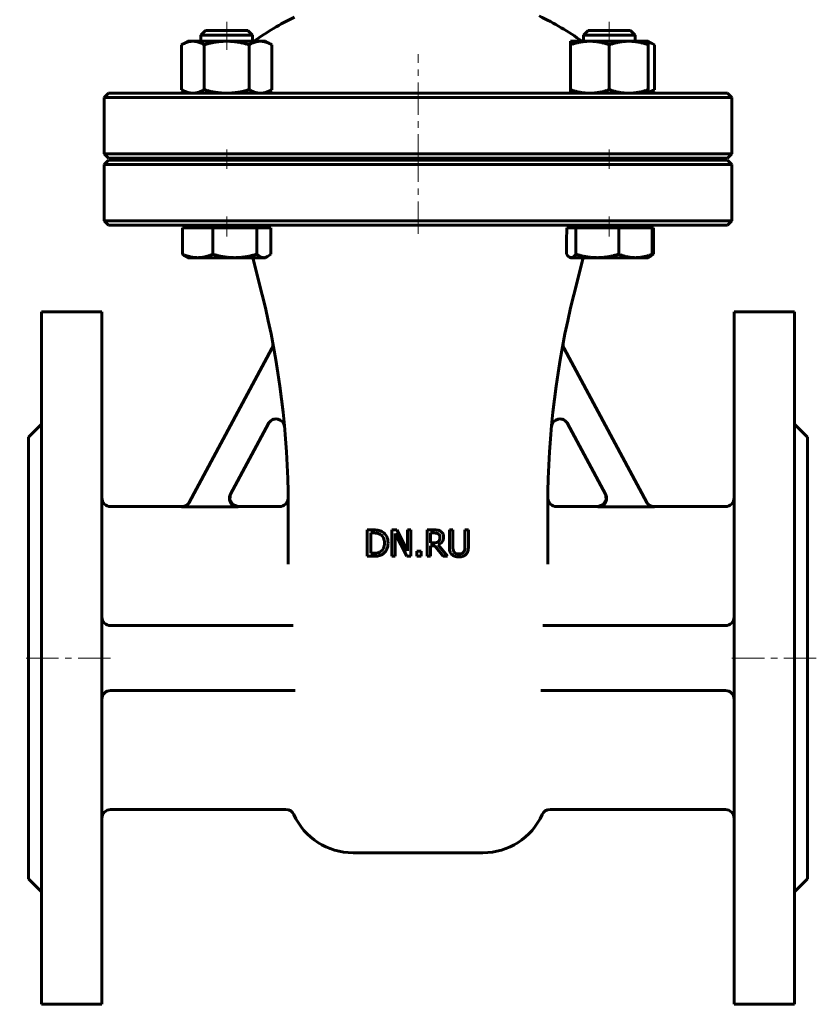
# Model space of a CAD drawing. Header units: millimetres. Extents: x -92 to 92, y -220 to 222.
# Tile 1 of 2: x -92 to 92, y -220 to 7. Entities that reach past the tile are written whole.
import ezdxf

# ---------------------------------------------------------------- set-up
doc = ezdxf.new("R2010")
doc.units = ezdxf.units.MM
doc.linetypes.add('K5LT_AXLED', pattern=[12, 7.5, -1.5, 1.5, -1.5])
doc.linetypes.add('K5LT_BASIC', pattern=[0])
doc.layers.add('Системный слой (1)', color=7, linetype='Continuous', true_color=0x6c6c6c)

# ---------------------------------------------------------------- blocks, each defined once
blk = doc.blocks.new('U1')
at = {"layer": 'Системный слой (1)', "color": 143, "linetype": 'K5LT_BASIC', "lineweight": 60, "true_color": 0x33acca}
for p, q in [((-54.55, -105), (-71, -105)), ((-32, -105), (-41.52, -105))]:
    blk.add_line(p, q, dxfattribs=at)
blk = doc.blocks.new('U2')
at = {"layer": 'Системный слой (1)', "color": 143, "linetype": 'K5LT_BASIC', "lineweight": 60, "true_color": 0x33acca}
for p, q in [((-43.28, -102.05), (-43.48, -103.39)), ((-43.48, -103.39), (-42.79, -104.54)), ((-42.79, -104.54), (-41.52, -105))]:
    blk.add_line(p, q, dxfattribs=at)
blk = doc.blocks.new('U3')
at = {"layer": 'Системный слой (1)', "color": 143, "linetype": 'K5LT_BASIC', "lineweight": 60, "true_color": 0x33acca}
for start, end in [(116.0652, 125.6514), (54.3486, 64.4836)]:
    blk.add_arc((0, -50.32), 65, start, end, dxfattribs=at)
blk = doc.blocks.new('U4')
at = {"layer": 'Системный слой (1)', "color": 143, "linetype": 'K5LT_BASIC', "lineweight": 60, "true_color": 0x33acca}
for p, q in [((0, -25), (-71.5, -25)), ((71.5, -25), (0, -25))]:
    blk.add_line(p, q, dxfattribs=at)
blk = doc.blocks.new('U7')
at = {"layer": 'Системный слой (1)', "color": 143, "linetype": 'K5LT_BASIC', "lineweight": 60, "true_color": 0x33acca}
for p, q in [((41.52, -105), (32, -105)), ((71, -105), (54.55, -105))]:
    blk.add_line(p, q, dxfattribs=at)
blk = doc.blocks.new('U8')
at = {"layer": 'Системный слой (1)', "color": 143, "linetype": 'K5LT_BASIC', "lineweight": 60, "true_color": 0x33acca}
for p, q in [((-71.5, -24.5), (0, -24.5)), ((0, -24.5), (71.5, -24.5))]:
    blk.add_line(p, q, dxfattribs=at)
blk = doc.blocks.new('U11')
at = {"layer": 'Системный слой (1)', "color": 143, "linetype": 'K5LT_BASIC', "lineweight": 60, "true_color": 0x33acca}
for p, q in [((43.28, -102.05), (43.48, -103.39)), ((42.79, -104.54), (41.52, -105)), ((43.48, -103.39), (42.79, -104.54))]:
    blk.add_line(p, q, dxfattribs=at)
blk = doc.blocks.new('U12')
at = {"layer": 'Системный слой (1)', "color": 143, "linetype": 'K5LT_BASIC', "lineweight": 60, "true_color": 0x33acca}
for p, q in [((34.31, -46.7), (34.55, -47)), ((34.55, -47), (34.78, -47.23)), ((34.78, -47.23), (34.99, -47.39)), ((34.99, -47.39), (35.13, -47.45)), ((35.13, -47.45), (35.26, -47.49)), ((35.26, -47.49), (35.39, -47.5))]:
    blk.add_line(p, q, dxfattribs=at)
blk = doc.blocks.new('U13')
at = {"layer": 'Системный слой (1)', "color": 143, "linetype": 'K5LT_BASIC', "lineweight": 60, "true_color": 0x33acca}
for p, q in [((53.5, -47.32), (53.55, -47.29)), ((53.55, -47.29), (53.61, -47.26)), ((53.61, -47.26), (53.66, -47.23)), ((53.66, -47.23), (53.89, -47.09)), ((53.89, -47.09), (54.12, -46.91)), ((54.12, -46.91), (54.36, -46.7))]:
    blk.add_line(p, q, dxfattribs=at)
blk = doc.blocks.new('U14')
at = {"layer": 'Системный слой (1)', "color": 143, "linetype": 'K5LT_BASIC', "lineweight": 60, "true_color": 0x33acca}
for p, q in [((48.88, 5), (39.27, 5)), ((49.12, 5), (48.88, 5))]:
    blk.add_line(p, q, dxfattribs=at)
blk = doc.blocks.new('U15')
at = {"layer": 'Системный слой (1)', "color": 143, "linetype": 'K5LT_BASIC', "lineweight": 60, "true_color": 0x33acca}
for p, q in [((53.64, 2.16), (53.19, 2.32)), ((54.1, 1.96), (53.64, 2.16)), ((54.59, 1.7), (54.1, 1.96))]:
    blk.add_line(p, q, dxfattribs=at)
blk = doc.blocks.new('U16')
at = {"layer": 'Системный слой (1)', "color": 143, "linetype": 'K5LT_BASIC', "lineweight": 60, "true_color": 0x33acca}
for p, q in [((-45.72, 5), (-49.12, 5)), ((-39.27, 5), (-45.72, 5))]:
    blk.add_line(p, q, dxfattribs=at)
blk = doc.blocks.new('U17')
at = {"layer": 'Системный слой (1)', "color": 143, "linetype": 'K5LT_BASIC', "lineweight": 60, "true_color": 0x33acca}
for p, q in [((-35.64, -47.5), (-35.34, -47.47)), ((-35.34, -47.47), (-35.04, -47.38)), ((-35.04, -47.38), (-34.73, -47.23)), ((-34.73, -47.23), (-34.5, -47.09)), ((-34.5, -47.09), (-34.27, -46.91)), ((-34.27, -46.91), (-34.03, -46.7))]:
    blk.add_line(p, q, dxfattribs=at)
blk = doc.blocks.new('U18')
at = {"layer": 'Системный слой (1)', "color": 143, "linetype": 'K5LT_BASIC', "lineweight": 60, "true_color": 0x33acca}
for p, q in [((53.64, -9.16), (54.1, -8.96)), ((54.1, -8.96), (54.59, -8.7)), ((53.19, -9.32), (53.64, -9.16))]:
    blk.add_line(p, q, dxfattribs=at)

msp = doc.modelspace()

# ---------------------------------------------------------------- linework, layer by layer
at = {"layer": 'Системный слой (1)', "color": 30, "linetype": 'K5LT_AXLED', "lineweight": 18, "true_color": 0xff8000}
for p, q in [((-44.19, 7), (-44.19, 0.5)), ((44.19, 7), (44.19, 0.5)), ((0, -26.5), (0, -0.5)), ((-44.19, -22.5), (-44.19, -27)), ((44.19, -22.5), (44.19, -27)), ((0, -42), (0, -23)), ((-44.19, -38), (-44.19, -42.6)), ((44.19, -38), (44.19, -42.6)), ((-71, -140), (-92, -140)), ((92, -140), (71, -140))]:
    msp.add_line(p, q, dxfattribs=at)
at = {"layer": 'Системный слой (1)', "color": 143, "linetype": 'K5LT_BASIC', "lineweight": 60, "true_color": 0x33acca}
for p, q in [((-49.12, 5), (-50.19, 3.93)), ((-39.27, 5), (-38.19, 3.93)), ((39.27, 5), (38.19, 3.93)), ((49.12, 5), (50.19, 3.93)), ((-53.19, 2.5), (-54.59, 1.7)), ((-53.19, 2.5), (-51.99, 2.5)), ((-51.99, 2.5), (-44.19, 2.5)), ((-50.19, 3.93), (-46.05, 3.93)), ((-50.19, 2.5), (-50.19, 3.93)), ((-46.05, 3.93), (-38.19, 3.93)), ((-44.19, 2.5), (-36.4, 2.5)), ((-38.19, 2.5), (-38.19, 3.93)), ((-36.4, 2.5), (-35.19, 2.5)), ((-35.19, 2.5), (-33.8, 1.7)), ((35.19, 2.5), (39.69, 2.5)), ((35.19, 1.7), (35.19, 2.5)), ((38.19, 2.5), (38.19, 3.93)), ((38.19, 3.93), (49.9, 3.93)), ((39.69, 2.5), (48.69, 2.5)), ((48.69, 2.5), (53.19, 2.5)), ((49.9, 3.93), (50.19, 3.93)), ((50.19, 2.5), (50.19, 3.93)), ((53.19, 2.5), (54.59, 1.7)), ((53.19, 2.5), (53.19, 1.7)), ((-54.59, 1.7), (-54.59, -8.7)), ((-49.39, 1.7), (-49.39, -8.7)), ((-39, 1.7), (-39, -8.7)), ((-33.8, 1.7), (-33.8, -8.7)), ((35.19, 1.7), (35.19, -8.7)), ((44.19, 1.7), (44.19, -8.7)), ((53.19, 1.7), (53.19, -8.7)), ((54.59, 1.7), (54.59, -8.7)), ((-53.19, -9.5), (-54.59, -8.7)), ((-35.19, -9.5), (-33.8, -8.7)), ((35.19, -9.5), (35.19, -8.7)), ((53.19, -9.5), (54.59, -8.7)), ((53.19, -8.7), (53.19, -9.5)), ((-71.5, -9.5), (-72.5, -10.5)), ((-72.5, -10.5), (0, -10.5)), ((-72.5, -23.5), (-72.5, -10.5)), ((-50.56, -9.5), (-71.5, -9.5)), ((0, -9.5), (-50.56, -9.5)), ((50.56, -9.5), (0, -9.5)), ((0, -10.5), (72.5, -10.5)), ((71.5, -9.5), (50.56, -9.5)), ((71.5, -9.5), (72.5, -10.5)), ((72.5, -23.5), (72.5, -10.5)), ((0, -23.5), (-72.5, -23.5)), ((-71.5, -24.5), (-72.5, -23.5)), ((-71.5, -25), (-72.5, -26)), ((-50.19, -25), (-50.19, -24.5)), ((-38.19, -25), (-38.19, -24.5)), ((72.5, -23.5), (0, -23.5)), ((38.19, -25), (38.19, -24.5)), ((50.19, -25), (50.19, -24.5)), ((71.5, -24.5), (72.5, -23.5)), ((71.5, -25), (72.5, -26)), ((-72.5, -39), (-72.5, -26)), ((-72.5, -26), (0, -26)), ((0, -26), (72.5, -26)), ((72.5, -39), (72.5, -26)), ((-71.5, -40), (-72.5, -39)), ((0, -39), (-72.5, -39)), ((-71.5, -40), (-50.56, -40)), ((-54.36, -40.6), (-50.89, -40.6)), ((-54.36, -40.6), (-54.36, -46.7)), ((-53.19, -40.6), (-53.19, -40)), ((-50.89, -40.6), (-47.41, -40.6)), ((-50.56, -40), (0, -40)), ((-47.41, -40.6), (-47.41, -46.7)), ((-47.41, -40.6), (-42.33, -40.6)), ((-42.33, -40.6), (-37.25, -40.6)), ((-37.25, -40.6), (-35.64, -40.6)), ((-37.25, -40.6), (-37.25, -46.7)), ((-35.64, -40.6), (-34.03, -40.6)), ((-35.19, -40.6), (-35.19, -40)), ((-34.03, -40.6), (-34.03, -46.7)), ((72.5, -39), (0, -39)), ((0, -40), (50.56, -40)), ((34.41, -40.6), (35.39, -40.6)), ((35.19, -40.6), (35.19, -40)), ((35.39, -40.6), (36.47, -40.6)), ((36.47, -40.6), (36.47, -46.7)), ((36.47, -40.6), (41.41, -40.6)), ((41.41, -40.6), (46.35, -40.6)), ((46.35, -40.6), (46.35, -46.7)), ((46.35, -40.6), (50.21, -40.6)), ((50.21, -40.6), (54.08, -40.6)), ((50.56, -40), (71.5, -40)), ((53.19, -40.6), (53.19, -40)), ((54.08, -40.6), (54.36, -40.6)), ((54.08, -40.6), (54.08, -46.7)), ((54.36, -40.6), (54.36, -46.7)), ((71.5, -40), (72.5, -39)), ((34.31, -43.06), (34.31, -46.7)), ((-53.19, -47.5), (-53.66, -47.23)), ((-50.89, -47.5), (-53.19, -47.5)), ((-42.33, -47.5), (-50.89, -47.5)), ((-35.64, -47.5), (-42.33, -47.5)), ((-35.97, -56.11), (-38.12, -47.5)), ((-35.19, -47.5), (-35.64, -47.5)), ((-35.19, -47.5), (-34.73, -47.23)), ((35.19, -47.5), (34.99, -47.39)), ((35.39, -47.5), (35.19, -47.5)), ((41.41, -47.5), (35.39, -47.5)), ((35.97, -56.11), (38.12, -47.5)), ((50.21, -47.5), (41.41, -47.5)), ((53.19, -47.5), (50.21, -47.5)), ((53.19, -47.5), (53.39, -47.39)), ((53.39, -47.39), (53.66, -47.23)), ((-87, -60), (-87, -220)), ((-87, -60), (-73, -60)), ((-73, -60), (-73, -220)), ((87, -60), (73, -60)), ((73, -60), (73, -220)), ((87, -60), (87, -220)), ((-52.83, -104.03), (-33.74, -68.48)), ((52.83, -104.03), (33.74, -68.48)), ((-90, -89), (-87, -86)), ((-34.57, -85.82), (-43.33, -102.14)), ((34.57, -85.82), (43.33, -102.14)), ((90, -89), (87, -86)), ((-90, -89), (-90, -191)), ((90, -89), (90, -191)), ((-30, -118.34), (-30, -104.62)), ((30, -118.34), (30, -104.62)), ((-54.6, -105.09), (-41.57, -105.09)), ((54.6, -105.09), (41.57, -105.09)), ((-11.72, -110.4), (-11.72, -116.5)), ((-10.33, -110.4), (-11.72, -110.4)), ((-10.91, -115.8), (-10.91, -111.1)), ((-10.91, -111.1), (-10.29, -111.1)), ((-4.88, -110.4), (-6.03, -110.4)), ((-6.03, -110.4), (-6.03, -116.5)), ((-5.28, -116.5), (-5.28, -111.24)), ((-5.28, -111.24), (-2.58, -116.5)), ((-2.43, -115.23), (-4.88, -110.4)), ((-2.43, -110.4), (-2.43, -115.23)), ((-1.67, -110.4), (-2.43, -110.4)), ((-1.67, -116.5), (-1.67, -110.4)), ((2.11, -110.4), (2.11, -116.5)), ((3.68, -110.4), (2.11, -110.4)), ((2.92, -111.1), (3.72, -111.1)), ((2.92, -113.39), (2.92, -111.1)), ((7.24, -110.4), (7.24, -114.2)), ((8.05, -110.4), (7.24, -110.4)), ((8.05, -114.2), (8.05, -110.4)), ((11.65, -110.4), (10.84, -110.4)), ((10.84, -110.4), (10.84, -114.22)), ((11.65, -114.2), (11.65, -110.4)), ((3.63, -113.39), (2.92, -113.39)), ((-10.29, -115.8), (-10.91, -115.8)), ((0.7, -115.33), (-0.27, -115.33)), ((-0.27, -115.33), (-0.27, -116.5)), ((0.7, -116.5), (0.7, -115.33)), ((2.92, -114.07), (3.85, -114.07)), ((2.92, -116.5), (2.92, -114.07)), ((3.85, -114.07), (5.78, -116.5)), ((6.83, -116.5), (4.66, -113.84)), ((-11.72, -116.5), (-10.32, -116.5)), ((-6.03, -116.5), (-5.28, -116.5)), ((-2.58, -116.5), (-1.67, -116.5)), ((-0.27, -116.5), (0.7, -116.5)), ((2.11, -116.5), (2.92, -116.5)), ((5.78, -116.5), (6.83, -116.5)), ((-71, -132.5), (-28.83, -132.5)), ((71, -132.5), (28.83, -132.5)), ((-28.36, -147.5), (-71, -147.5)), ((28.36, -147.5), (71, -147.5)), ((-30.49, -175), (-71, -175)), ((71, -175), (30.49, -175)), ((-15, -185), (15, -185)), ((-90, -191), (-87, -194)), ((90, -191), (87, -194)), ((-87, -220), (-73, -220)), ((87, -220), (73, -220))]:
    msp.add_line(p, q, dxfattribs=at)
for centre, radius, start, end in [((-230, -104.62), 200, 0, 14.0362), ((230, -104.62), 200, 165.9638, 180), ((-35.5, -67.53), 2, 331.7693, 10.7966), ((35.5, -67.53), 2, 169.2034, 208.2307), ((-32.81, -86.77), 2, 5.1726, 151.7693), ((32.81, -86.77), 2, 28.2307, 174.8274), ((-71, -103), 2, 180, 270), ((-32, -103), 2, 270, 355.7768), ((32, -103), 2, 184.2232, 270), ((230, -104.62), 200, 179.5778, 179.5779), ((71, -103), 2, 270, 0), ((-71, -130.5), 2, 180, 270), ((71, -130.5), 2, 270, 0), ((-71, -149.5), 2, 90, 180), ((71, -149.5), 2, 0, 90), ((-71, -177), 2, 90, 180), ((-30.49, -177), 2, 24.3157, 90), ((30.49, -177), 2, 90, 155.6843), ((71, -177), 2, 0, 90), ((-15, -170), 15, 204.3157, 270), ((15, -170), 15, 270, 335.6843)]:
    msp.add_arc(centre, radius, start, end, dxfattribs=at)
msp.add_ellipse((31.99, -10.19), major_axis=(0.64, 63.14), ratio=0.049247, start_param=4.165263, end_param=4.210345, dxfattribs=at)
for points, weights in [([(-51.99, 2.5), (-53.19, 2.5), (-54.59, 1.7)], [1, 1.0379548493, 1]), ([(-49.39, 1.7), (-50.78, 2.5), (-51.99, 2.5)], [1, 1.0379548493, 1]), ([(-44.19, 2.5), (-46.61, 2.5), (-49.39, 1.7)], [1, 1.0379548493, 1]), ([(-39, 1.7), (-41.78, 2.5), (-44.19, 2.5)], [1, 1.0379548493, 1]), ([(-36.4, 2.5), (-37.61, 2.5), (-39, 1.7)], [1, 1.0379548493, 1]), ([(-33.8, 1.7), (-35.19, 2.5), (-36.4, 2.5)], [1, 1.0379548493, 1]), ([(39.69, 2.5), (37.61, 2.5), (35.19, 1.7)], [1, 1.0379548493, 1]), ([(44.19, 1.7), (41.78, 2.5), (39.69, 2.5)], [1, 1.0379548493, 1]), ([(48.69, 2.5), (46.61, 2.5), (44.19, 1.7)], [1, 1.0379548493, 1]), ([(53.19, 1.7), (50.78, 2.5), (48.69, 2.5)], [1, 1.0379548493, 1]), ([(-54.59, -8.7), (-53.19, -9.5), (-51.99, -9.5)], [1, 1.0379548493, 1]), ([(-51.99, -9.5), (-50.78, -9.5), (-49.39, -8.7)], [1, 1.0379548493, 1]), ([(-49.39, -8.7), (-46.61, -9.5), (-44.19, -9.5)], [1, 1.0379548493, 1]), ([(-44.19, -9.5), (-41.78, -9.5), (-39, -8.7)], [1, 1.0379548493, 1]), ([(-39, -8.7), (-37.61, -9.5), (-36.4, -9.5)], [1, 1.0379548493, 1]), ([(-36.4, -9.5), (-35.19, -9.5), (-33.8, -8.7)], [1, 1.0379548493, 1]), ([(35.19, -8.7), (37.61, -9.5), (39.69, -9.5)], [1, 1.0379548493, 1]), ([(39.69, -9.5), (41.78, -9.5), (44.19, -8.7)], [1, 1.0379548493, 1]), ([(44.19, -8.7), (46.61, -9.5), (48.69, -9.5)], [1, 1.0379548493, 1]), ([(48.69, -9.5), (50.78, -9.5), (53.19, -8.7)], [1, 1.0379548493, 1]), ([(-53.66, -47.23), (-53.99, -47.04), (-54.36, -46.7)], [1.01844477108, 1.01579805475, 1]), ([(-54.36, -46.7), (-52.5, -47.5), (-50.89, -47.5)], [1, 1.0379548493, 1]), ([(-50.89, -47.5), (-49.28, -47.5), (-47.41, -46.7)], [1, 1.0379548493, 1]), ([(-47.41, -46.7), (-44.69, -47.5), (-42.33, -47.5)], [1, 1.0379548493, 1]), ([(-42.33, -47.5), (-39.97, -47.5), (-37.25, -46.7)], [1, 1.0379548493, 1]), ([(-37.25, -46.7), (-36.38, -47.5), (-35.64, -47.5)], [1, 1.0379548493, 1]), ([(35.39, -47.5), (35.89, -47.5), (36.47, -46.7)], [1, 1.0379548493, 1]), ([(36.47, -46.7), (39.11, -47.5), (41.41, -47.5)], [1, 1.0379548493, 1]), ([(41.41, -47.5), (43.7, -47.5), (46.35, -46.7)], [1, 1.0379548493, 1]), ([(46.35, -46.7), (48.42, -47.5), (50.21, -47.5)], [1, 1.0379548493, 1]), ([(50.21, -47.5), (52, -47.5), (54.08, -46.7)], [1, 1.0379548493, 1]), ([(54.08, -46.7), (53.71, -47.2), (53.39, -47.39)], [1, 1.02346497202, 1.01791626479])]:
    msp.add_rational_spline(points, weights, degree=2, dxfattribs=at)
for points, knots in [([(-41.57, -105.09), (-41.64, -105.09), (-41.72, -105.09), (-41.87, -105.07), (-41.94, -105.06), (-42.08, -105.02), (-42.16, -105), (-42.26, -104.97), (-42.29, -104.95), (-42.4, -104.91), (-42.46, -104.88), (-42.58, -104.81), (-42.63, -104.78), (-42.74, -104.71), (-42.8, -104.66), (-42.9, -104.58), (-42.93, -104.55), (-43.02, -104.46), (-43.07, -104.41), (-43.17, -104.29), (-43.21, -104.23), (-43.29, -104.1), (-43.33, -104.04), (-43.38, -103.94), (-43.39, -103.91), (-43.41, -103.87), (-43.41, -103.86), (-43.44, -103.78), (-43.47, -103.71), (-43.51, -103.57), (-43.52, -103.5), (-43.55, -103.35), (-43.56, -103.28), (-43.56, -103.17), (-43.56, -103.15), (-43.56, -103.04), (-43.56, -102.97), (-43.55, -102.82), (-43.53, -102.74), (-43.52, -102.65), (-43.51, -102.63), (-43.49, -102.54), (-43.47, -102.47), (-43.42, -102.33), (-43.39, -102.26), (-43.35, -102.18), (-43.34, -102.16), (-43.33, -102.14)], [0, 0, 0, 0, 0.0222288, 0.0222288, 0.0447231, 0.0447231, 0.067162, 0.067162, 0.0780208, 0.0780208, 0.1005406, 0.1005406, 0.1182478, 0.1182478, 0.1407695, 0.1407695, 0.1559052, 0.1559052, 0.178377, 0.178377, 0.2009004, 0.2009004, 0.2229648, 0.2229648, 0.233877, 0.233877, 0.2365119, 0.2365119, 0.2586027, 0.2586027, 0.281095, 0.281095, 0.3037604, 0.3037604, 0.3121011, 0.3121011, 0.3347291, 0.3347291, 0.3572455, 0.3572455, 0.3630721, 0.3630721, 0.3856361, 0.3856361, 0.407695, 0.407695, 0.4140588, 0.4140588, 0.4140588, 0.4140588]), ([(41.57, -105.09), (41.64, -105.09), (41.72, -105.09), (41.87, -105.07), (41.94, -105.06), (42.08, -105.02), (42.16, -105), (42.26, -104.97), (42.29, -104.95), (42.4, -104.91), (42.46, -104.88), (42.58, -104.81), (42.63, -104.78), (42.74, -104.71), (42.8, -104.66), (42.9, -104.58), (42.93, -104.55), (43.02, -104.46), (43.07, -104.41), (43.17, -104.29), (43.21, -104.23), (43.29, -104.1), (43.33, -104.04), (43.38, -103.94), (43.39, -103.91), (43.41, -103.87), (43.41, -103.86), (43.44, -103.78), (43.47, -103.71), (43.51, -103.57), (43.52, -103.5), (43.55, -103.35), (43.56, -103.28), (43.56, -103.17), (43.56, -103.15), (43.56, -103.04), (43.56, -102.97), (43.55, -102.82), (43.53, -102.74), (43.52, -102.65), (43.51, -102.63), (43.49, -102.54), (43.47, -102.47), (43.42, -102.33), (43.39, -102.26), (43.35, -102.18), (43.34, -102.16), (43.33, -102.14)], [0, 0, 0, 0, 0.0222293, 0.0222293, 0.0447242, 0.0447242, 0.0671627, 0.0671627, 0.0780208, 0.0780208, 0.1005408, 0.1005408, 0.1182478, 0.1182478, 0.1407684, 0.1407684, 0.1559052, 0.1559052, 0.1783762, 0.1783762, 0.2008982, 0.2008982, 0.2229605, 0.2229605, 0.233877, 0.233877, 0.2365119, 0.2365119, 0.2586006, 0.2586006, 0.2810914, 0.2810914, 0.3037572, 0.3037572, 0.3121011, 0.3121011, 0.3347287, 0.3347287, 0.3572465, 0.3572465, 0.3630721, 0.3630721, 0.3856373, 0.3856373, 0.4076986, 0.4076986, 0.4140588, 0.4140588, 0.4140588, 0.4140588]), ([(-52.83, -104.03), (-52.87, -104.1), (-52.9, -104.16), (-52.99, -104.28), (-53.04, -104.34), (-53.13, -104.45), (-53.19, -104.51), (-53.27, -104.58), (-53.3, -104.61), (-53.38, -104.68), (-53.44, -104.72), (-53.53, -104.78), (-53.55, -104.79), (-53.63, -104.84), (-53.7, -104.88), (-53.82, -104.93), (-53.87, -104.95), (-53.99, -105), (-54.06, -105.02), (-54.21, -105.05), (-54.29, -105.07), (-54.44, -105.08), (-54.51, -105.09), (-54.59, -105.09), (-54.59, -105.09), (-54.6, -105.09)], [0, 0, 0, 0, 0.0222905, 0.0222905, 0.0448441, 0.0448441, 0.0672941, 0.0672941, 0.0785852, 0.0785852, 0.101112, 0.101112, 0.1085481, 0.1085481, 0.1310816, 0.1310816, 0.1477938, 0.1477938, 0.1702867, 0.1702867, 0.1936147, 0.1936147, 0.2156777, 0.2156777, 0.2169426, 0.2169426, 0.2169426, 0.2169426]), ([(-54.55, -105), (-54.19, -105), (-53.47, -104.8), (-52.96, -104.26), (-52.79, -103.95), (-52.79, -103.95), (-52.79, -103.95)], [0, 0, 0, 0, 0.49999, 0.999979, 0.999979, 1, 1, 1, 1]), ([(54.55, -105), (54.19, -105), (53.47, -104.8), (52.96, -104.26), (52.79, -103.95), (52.79, -103.95), (52.79, -103.95)], [0, 0, 0, 0, 0.49999, 0.999979, 0.999979, 1, 1, 1, 1]), ([(52.83, -104.03), (52.87, -104.1), (52.9, -104.16), (52.99, -104.28), (53.04, -104.34), (53.13, -104.45), (53.19, -104.51), (53.27, -104.58), (53.3, -104.61), (53.38, -104.68), (53.44, -104.72), (53.53, -104.78), (53.55, -104.79), (53.63, -104.84), (53.7, -104.88), (53.82, -104.93), (53.87, -104.95), (53.99, -105), (54.06, -105.02), (54.21, -105.05), (54.29, -105.07), (54.44, -105.08), (54.51, -105.09), (54.59, -105.09), (54.59, -105.09), (54.6, -105.09)], [0, 0, 0, 0, 0.0222925, 0.0222925, 0.0448468, 0.0448468, 0.0672953, 0.0672953, 0.0785852, 0.0785852, 0.1011116, 0.1011116, 0.1085481, 0.1085481, 0.1310812, 0.1310812, 0.1477938, 0.1477938, 0.1702859, 0.1702859, 0.1936143, 0.1936143, 0.2156795, 0.2156795, 0.2169426, 0.2169426, 0.2169426, 0.2169426]), ([(-8.15, -110.88), (-8.38, -110.73), (-8.66, -110.61), (-9.31, -110.44), (-9.76, -110.4), (-10.33, -110.4)], [-0.7117352, -0.7117352, -0.7117352, -0.7117352, -0.3558676, -0.3558676, 0, 0, 0, 0]), ([(-10.29, -111.1), (-9.93, -111.1), (-9.62, -111.13), (-9.13, -111.24), (-8.9, -111.34), (-8.68, -111.47)], [-0.1221363, -0.1221363, -0.1221363, -0.1221363, -0.0610682, -0.0610682, 0, 0, 0, 0]), ([(-6.91, -113.45), (-6.91, -112.86), (-7.02, -112.35), (-7.45, -111.49), (-7.76, -111.14), (-8.15, -110.88)], [-0.2365722, -0.2365722, -0.2365722, -0.2365722, -0.1182861, -0.1182861, 0, 0, 0, 0]), ([(5.23, -110.72), (5.13, -110.65), (5.02, -110.6), (4.79, -110.51), (4.68, -110.47), (4.27, -110.41), (3.97, -110.4), (3.68, -110.4)], [-0.1611551, -0.1611551, -0.1611551, -0.1611551, -0.1239431, -0.1239431, -0.0879271, -0.0879271, 0, 0, 0, 0]), ([(3.72, -111.1), (3.95, -111.1), (4.14, -111.12), (4.44, -111.18), (4.58, -111.23), (4.69, -111.31)], [-0.1053506, -0.1053506, -0.1053506, -0.1053506, -0.0526753, -0.0526753, 0, 0, 0, 0]), ([(4.69, -111.31), (4.83, -111.4), (4.92, -111.51), (5.05, -111.78), (5.08, -111.94), (5.08, -112.12)], [-0.0816854, -0.0816854, -0.0816854, -0.0816854, -0.0408427, -0.0408427, 0, 0, 0, 0]), ([(5.92, -112.05), (5.92, -111.73), (5.86, -111.47), (5.62, -111.04), (5.45, -110.86), (5.23, -110.72)], [-0.1934898, -0.1934898, -0.1934898, -0.1934898, -0.0967449, -0.0967449, 0, 0, 0, 0]), ([(-8.68, -111.47), (-8.38, -111.65), (-8.15, -111.91), (-7.84, -112.58), (-7.76, -112.98), (-7.76, -113.44)], [-0.2287227, -0.2287227, -0.2287227, -0.2287227, -0.1143613, -0.1143613, 0, 0, 0, 0]), ([(-7.76, -113.44), (-7.76, -113.92), (-7.83, -114.31), (-8.11, -114.95), (-8.33, -115.2), (-8.61, -115.39)], [-0.276022, -0.276022, -0.276022, -0.276022, -0.138011, -0.138011, 0, 0, 0, 0]), ([(-8.16, -116.01), (-7.78, -115.76), (-7.48, -115.41), (-7.03, -114.51), (-6.91, -114.01), (-6.91, -113.45)], [-0.2789626, -0.2789626, -0.2789626, -0.2789626, -0.1394813, -0.1394813, 0, 0, 0, 0]), ([(4.73, -113.08), (4.6, -113.21), (4.45, -113.29), (4.07, -113.37), (3.86, -113.39), (3.63, -113.39)], [-0.08461848, -0.08461848, -0.08461848, -0.08461848, -0.04230924, -0.04230924, 0, 0, 0, 0]), ([(4.66, -113.84), (5.05, -113.7), (5.36, -113.48), (5.81, -112.87), (5.92, -112.5), (5.92, -112.05)], [-0.1481102, -0.1481102, -0.1481102, -0.1481102, -0.0740551, -0.0740551, 0, 0, 0, 0]), ([(5.08, -112.12), (5.08, -112.33), (5.05, -112.51), (4.94, -112.83), (4.85, -112.97), (4.73, -113.08)], [-0.09375762, -0.09375762, -0.09375762, -0.09375762, -0.04687881, -0.04687881, 0, 0, 0, 0]), ([(-10.32, -116.5), (-9.83, -116.5), (-9.42, -116.47), (-8.78, -116.33), (-8.47, -116.2), (-8.16, -116.01)], [-0.4894656, -0.4894656, -0.4894656, -0.4894656, -0.2447328, -0.2447328, 0, 0, 0, 0]), ([(-8.61, -115.39), (-8.83, -115.55), (-9.08, -115.65), (-9.62, -115.77), (-9.94, -115.8), (-10.29, -115.8)], [-0.1295156, -0.1295156, -0.1295156, -0.1295156, -0.0647578, -0.0647578, 0, 0, 0, 0]), ([(7.24, -114.2), (7.24, -114.64), (7.28, -115.01), (7.46, -115.6), (7.61, -115.85), (7.82, -116.06)], [-0.129094, -0.129094, -0.129094, -0.129094, -0.064547, -0.064547, 0, 0, 0, 0]), ([(8.31, -115.44), (8.21, -115.28), (8.14, -115.11), (8.07, -114.73), (8.05, -114.49), (8.05, -114.2)], [-0.3437458, -0.3437458, -0.3437458, -0.3437458, -0.1718729, -0.1718729, 0, 0, 0, 0]), ([(9.44, -115.94), (9.17, -115.94), (8.94, -115.89), (8.57, -115.73), (8.42, -115.6), (8.31, -115.44)], [-0.1624659, -0.1624659, -0.1624659, -0.1624659, -0.0812329, -0.0812329, 0, 0, 0, 0]), ([(10.58, -115.44), (10.47, -115.6), (10.32, -115.73), (9.92, -115.89), (9.7, -115.94), (9.44, -115.94)], [-0.1071655, -0.1071655, -0.1071655, -0.1071655, -0.0535828, -0.0535828, 0, 0, 0, 0]), ([(10.84, -114.22), (10.84, -114.5), (10.82, -114.73), (10.75, -115.11), (10.68, -115.28), (10.58, -115.44)], [-0.08713146, -0.08713146, -0.08713146, -0.08713146, -0.04356573, -0.04356573, 0, 0, 0, 0]), ([(11.07, -116.06), (11.29, -115.86), (11.44, -115.6), (11.61, -114.99), (11.65, -114.63), (11.65, -114.2)], [-0.2006781, -0.2006781, -0.2006781, -0.2006781, -0.100339, -0.100339, 0, 0, 0, 0]), ([(7.82, -116.06), (8.01, -116.25), (8.24, -116.39), (8.77, -116.58), (9.08, -116.63), (9.44, -116.63)], [-0.3229584, -0.3229584, -0.3229584, -0.3229584, -0.1614792, -0.1614792, 0, 0, 0, 0]), ([(9.44, -116.63), (9.82, -116.63), (10.14, -116.58), (10.65, -116.4), (10.88, -116.25), (11.07, -116.06)], [-0.1331138, -0.1331138, -0.1331138, -0.1331138, -0.0665569, -0.0665569, 0, 0, 0, 0])]:
    msp.add_open_spline(points, degree=3, knots=knots, dxfattribs=at)

# ---------------------------------------------------------------- block references
at = {"layer": 'Системный слой (1)'}
for name in ['U3', 'U16', 'U14', 'U15', 'U18', 'U8', 'U4', 'U17', 'U12', 'U13', 'U2', 'U11', 'U1', 'U7']:
    msp.add_blockref(name, (0, 0), dxfattribs=at)

doc.saveas('drawing.dxf')
